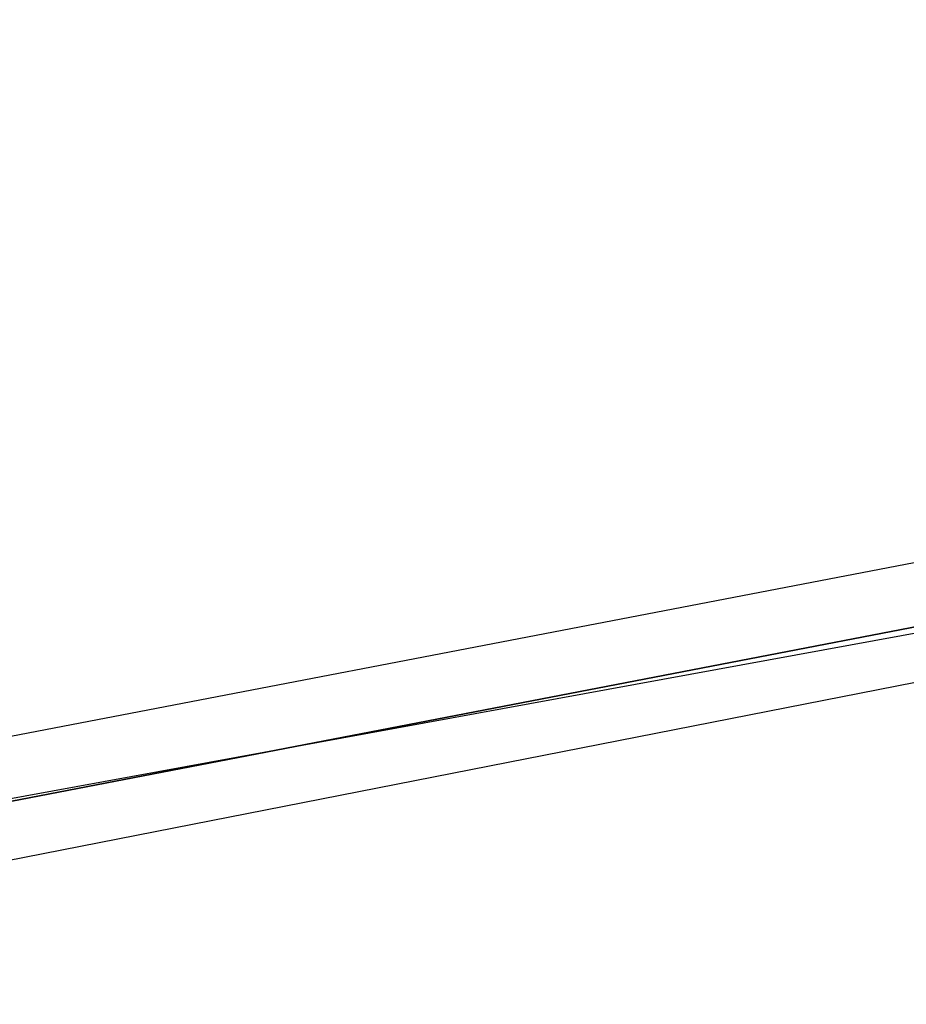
# Model space of a CAD drawing. Header units: feet. Extents: x -79 to 198, y -22 to 181.
# Tile 186 of 256: x 80.261 to 80.66, y 17.281 to 17.724. Entities that reach past the tile are written whole.
import ezdxf

# ---------------------------------------------------------------- set-up
doc = ezdxf.new("R2010")
doc.units = ezdxf.units.FT
doc.layers.add('A-LINEA', color=7, linetype='CONTINUOUS')

msp = doc.modelspace()

# ---------------------------------------------------------------- linework, layer by layer
at = {"layer": 'A-LINEA'}
for points in [[(26.7067, 23.3511), (28.04, 21.6178), (31.0267, 20.8311), (34.0133, 20.0978), (37.0133, 19.4044), (40.0267, 18.7778), (43.0533, 18.2044), (46.0933, 17.6844), (49.1467, 17.2178), (52.2, 16.8044), (55.2533, 16.4444), (58.32, 16.1511), (60.4, 16.0178), (62.48, 15.9511), (64.5467, 15.9244), (66.6267, 15.9511), (68.7067, 16.0178), (70.7867, 16.1511), (72.8533, 16.3244), (74.92, 16.5511), (76.9867, 16.8178), (79.04, 17.1511), (81.08, 17.5244), (83.12, 17.9378)], [(26.7067, 23.3511), (28.04, 21.6178), (31.0267, 20.8311), (34.0133, 20.0978), (37.0133, 19.4044), (40.0267, 18.7778), (43.0533, 18.2044), (46.0933, 17.6844), (49.1467, 17.2178), (52.2, 16.8044), (55.2533, 16.4444), (58.32, 16.1511), (60.4, 16.0178), (62.48, 15.9511), (64.5467, 15.9244), (66.6267, 15.9511), (68.7067, 16.0178), (70.7867, 16.1511), (72.8533, 16.3244), (74.92, 16.5511), (76.9867, 16.8178), (79.04, 17.1511), (81.08, 17.5244), (83.12, 17.9378)], [(80.1333, 17.3511), (80.1467, 17.3511), (84.0133, 18.0978), (84.0133, 18.1111), (84.0133, 18.1244), (80.1333, 17.3778), (80.1333, 17.3644), (80.1333, 17.3511)], [(80.1333, 17.3511), (80.1467, 17.3511), (84.0133, 18.0978), (84.0133, 18.1111), (84.0133, 18.1244), (80.1333, 17.3778), (80.1333, 17.3644), (80.1333, 17.3511)], [(80.1467, 17.3244), (84.0133, 18.0844), (84.0133, 18.0978), (80.1467, 17.3511), (80.1467, 17.3378), (80.1467, 17.3244)], [(80.1467, 17.3244), (84.0133, 18.0844), (84.0133, 18.0978), (80.1467, 17.3511), (80.1467, 17.3378), (80.1467, 17.3244)]]:
    msp.add_lwpolyline(points, dxfattribs=at)

doc.saveas('drawing.dxf')
